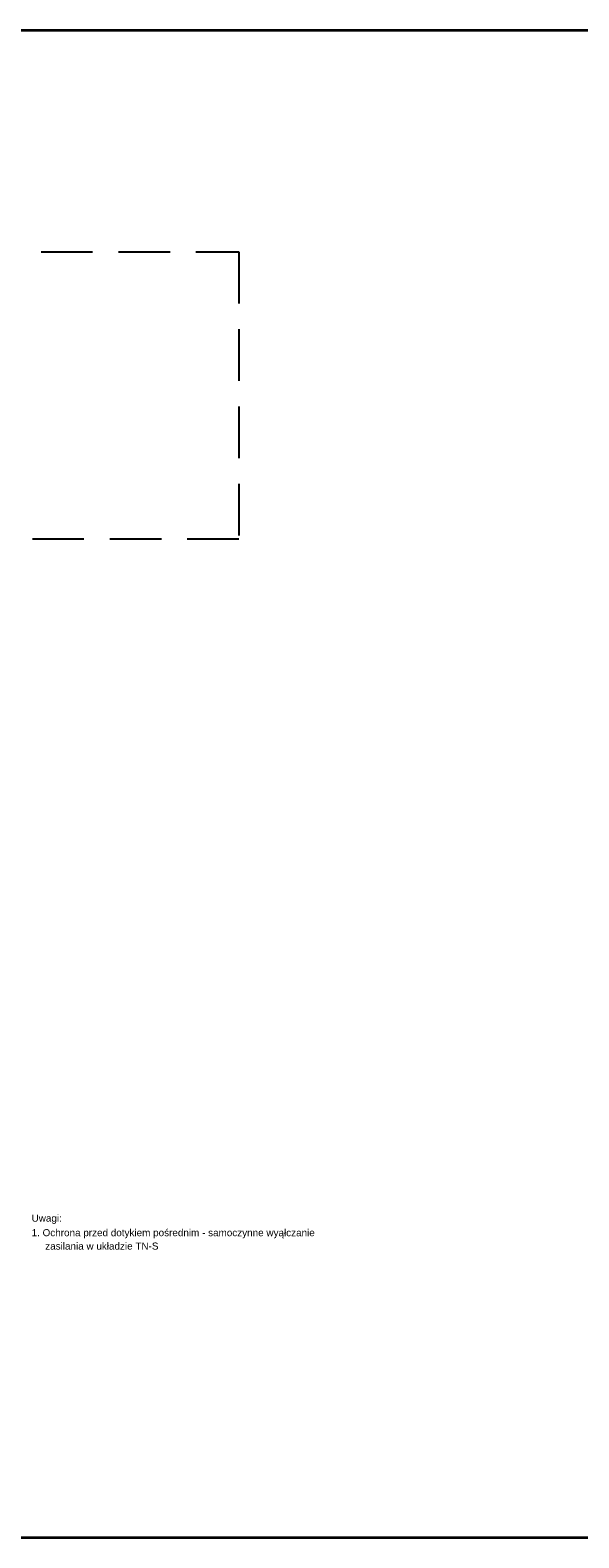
# Model space of a CAD drawing. Header units: millimetres. Extents: x -16803 to -7085, y -9068 to 2537.
# Tile 2 of 33: x -14892 to -13811, y -5641 to -2671. Entities that reach past the tile are written whole.
import ezdxf

# ---------------------------------------------------------------- set-up
doc = ezdxf.new("R2010")
doc.units = ezdxf.units.MM
doc.header["$MEASUREMENT"] = 0
doc.linetypes.add('DASHED', pattern=[19.05, 12.7, -6.35])
doc.layers.add('elektryka', color=255, linetype='Continuous', lineweight=35)
doc.styles.get("Standard").update_dxf_attribs({"font": 'arial.ttf'})

msp = doc.modelspace()

# ---------------------------------------------------------------- linework, layer by layer
at = {"layer": 'elektryka'}
msp.add_lwpolyline([(-16802.8, -2670.6), (-12602.8, -2670.6), (-12602.8, -5640.6), (-16802.8, -5640.6)], close=True, dxfattribs=at)
at = {"layer": 'elektryka', "linetype": 'DASHED', "lineweight": -3, "ltscale": 8}
msp.add_lwpolyline([(-15784.8, -3107.4), (-14481.1, -3107.4), (-14481.1, -3673), (-15784.8, -3673)], close=True, dxfattribs=at)

# ---------------------------------------------------------------- texts
at = {"layer": 'elektryka', "lineweight": -3}
for s, height, p in [('Uwagi:', 13.95, (-14889, -5017.9)), ('1. Ochrona przed dotykiem pośrednim - samoczynne wyąłczanie ', 13.947, (-14889, -5046.4)), ('zasilania w układzie TN-S', 13.947, (-14862.2, -5072.8))]:
    msp.add_text(s, height=height, dxfattribs=at).set_placement(p)

doc.saveas('drawing.dxf')
